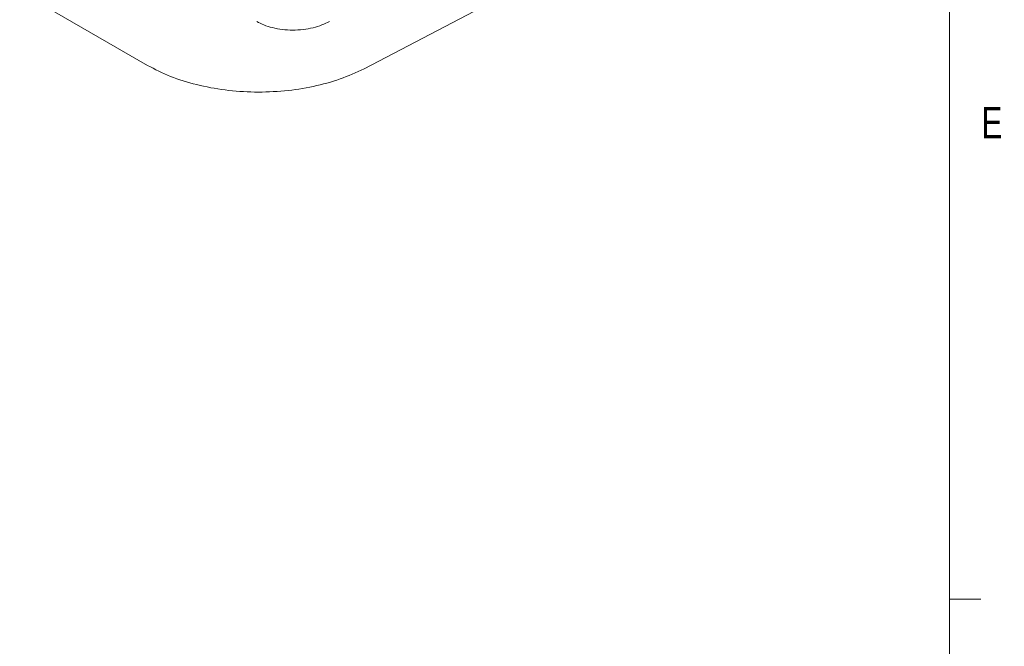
# Model space of a CAD drawing. Header units: inches. Extents: x 0.3 to 33.9, y 0.2 to 21.7.
# Tile 21 of 23: x 29.8 to 33.7, y 14.2 to 16.7. Entities that reach past the tile are written whole.
import ezdxf

# ---------------------------------------------------------------- set-up
doc = ezdxf.new("R2010")
doc.units = ezdxf.units.IN
doc.header["$MEASUREMENT"] = 0
doc.layers.add('SLD-0', color=7, linetype='Continuous', lineweight=15)
doc.styles.add('SLDTEXTSTYLE0', font='TXT', dxfattribs={"width": 0.75})

msp = doc.modelspace()

# ---------------------------------------------------------------- linework, layer by layer
at = {"color": 7, "linetype": 'Continuous', "lineweight": 15}
for p, q in [((30.33591, 16.53206), (29.82778, 16.8254)), ((31.66318, 16.76187), (31.19606, 16.51906))]:
    msp.add_line(p, q, dxfattribs=at)
msp.add_open_spline([(31.05871, 16.70683), (31.04903, 16.70203), (31.02914, 16.69218), (30.99359, 16.68142), (30.95425, 16.67431), (30.91266, 16.67189), (30.87128, 16.67434), (30.83257, 16.68149), (30.79797, 16.69227), (30.77895, 16.70214), (30.7697, 16.70694)], degree=3, knots=[0, 0, 0, 0, 0.117095, 0.2407258, 0.369129, 0.5000537, 0.6309696, 0.7593483, 0.882944, 1, 1, 1, 1], dxfattribs=at)
msp.add_open_spline([(31.19606, 16.51906), (31.16522, 16.50472), (31.10354, 16.47603), (30.9953, 16.44676), (30.88032, 16.42903), (30.76139, 16.42435), (30.64305, 16.43261), (30.52984, 16.4538), (30.4244, 16.4863), (30.36541, 16.51681), (30.33591, 16.53206)], degree=3, dxfattribs=at)
at = {"layer": 'SLD-0'}
for p, q in [((33.52288, 0.4106), (33.52288, 21.4106)), ((33.52288, 14.4106), (33.64788, 14.4106))]:
    msp.add_line(p, q, dxfattribs=at)

# ---------------------------------------------------------------- texts
at = {"color": 7, "linetype": 'Continuous', "lineweight": 0, "insert": (33.64947, 16.3669), "char_height": 0.125, "attachment_point": 1, "style": 'SLDTEXTSTYLE0'}
msp.add_mtext('E', dxfattribs=at)

doc.saveas('drawing.dxf')
